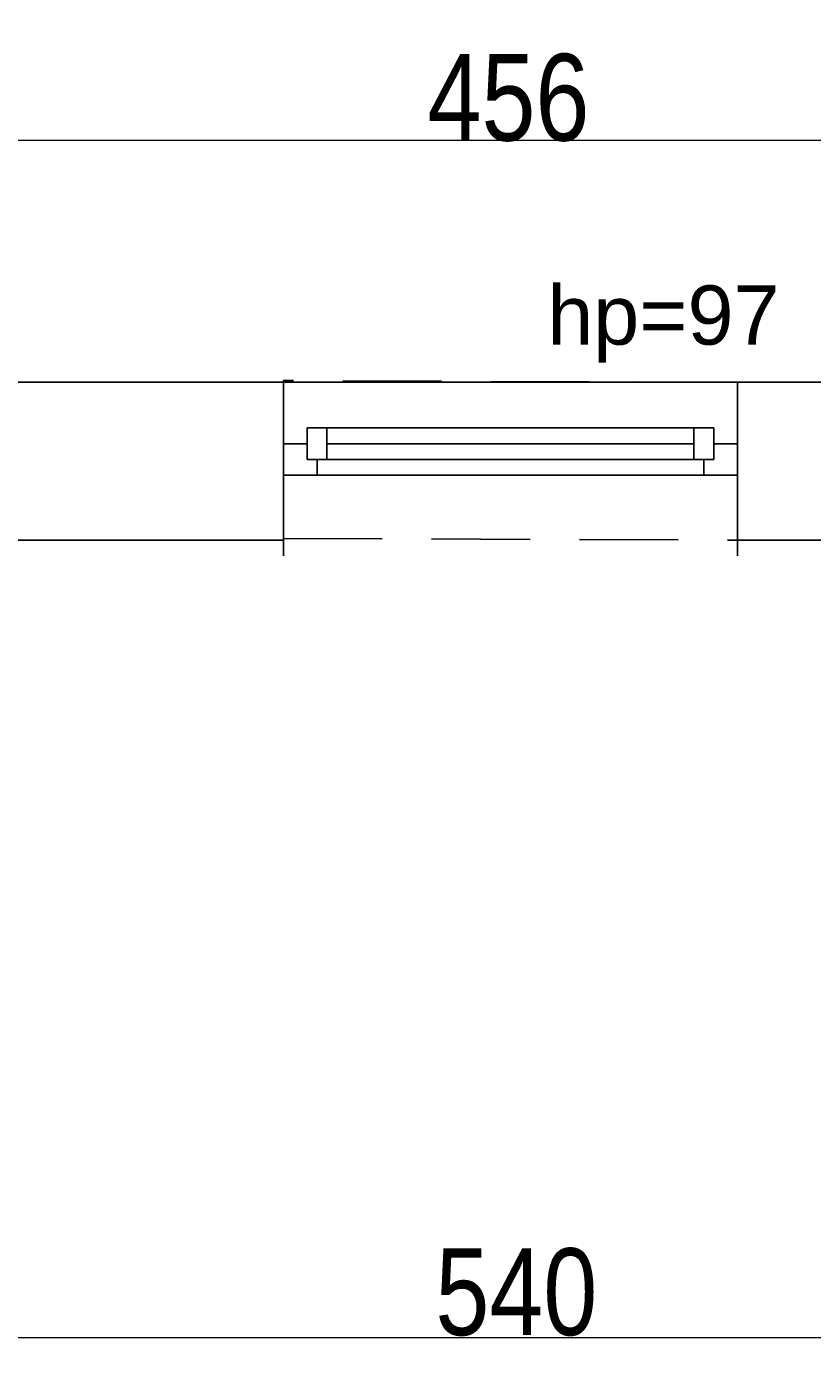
# Model space of a CAD drawing. Header units: millimetres. Extents: x -5941 to 19721, y -9230 to 6433.
# Tile 138 of 204: x 5824 to 6023, y -416 to -76. Entities that reach past the tile are written whole.
import ezdxf

# ---------------------------------------------------------------- set-up
doc = ezdxf.new("R2010")
doc.units = ezdxf.units.MM
doc.linetypes.add('DASHED', pattern=[0.75, 0.5, -0.25])
for name, color, linetype in [('A_okno', 3, 'Continuous'), ('A_opis pom', 1, 'Continuous'), ('A_scianazew', 42, 'Continuous'), ('A_wymiary', 55, 'Continuous')]:
    doc.layers.add(name, color=color, linetype=linetype)
doc.layers.add('A_POWIERZCHNIE', color=13, linetype='Continuous', plot=False)
doc.layers.add('A_WYMIAR_ZEW', color=55, linetype='Continuous', lineweight=15)
doc.styles.add('Opisowy', font='arial.ttf', dxfattribs={"width": 0.8})
doc.styles.get("Standard").update_dxf_attribs({"font": 'arial.ttf'})
doc.dimstyles.new('WYMIARY', dxfattribs={"dimtxt": 1.3, "dimasz": 7, "dimexe": 1.25, "dimexo": 0.3, "dimgap": 0.2, "dimtad": 1, "dimzin": 4, "dimtxsty": 'Opisowy', "dimblk1": 'ARCHTICK', "dimblk2": 'ARCHTICK', "dimsah": 1, "dimcen": 2.5, "dimazin": 0, "dimtfac": 1, "dimtmove": 1, "dimatfit": 3, "dimldrblk": 'ARCHTICK', "dimfxl": 0, "dimlwd": 18, "dimlwe": 9, "dimarcsym": 0})

# ---------------------------------------------------------------- blocks, each defined once
blk = doc.blocks.new('_ArchTick')
at = {"color": 0, "const_width": 0.15}
blk.add_lwpolyline([(-0.5, -0.5), (0.5, 0.5)], dxfattribs=at)
blk = doc.blocks.new('*D19')
at = {"layer": 'A_wymiary', "color": 0, "lineweight": 9}
for p, q in [((5718.31, -105.23), (5718.31, -103.28)), ((6174.31, -105.23), (6174.31, -103.28))]:
    blk.add_line(p, q, dxfattribs=at)
at = {"layer": 'A_wymiary', "color": 0, "lineweight": 18}
blk.add_line((5718.31, -104.53), (6174.31, -104.53), dxfattribs=at)
at = {"layer": 'Defpoints', "color": 0}
for p in [(6174.31, -104.53), (5718.31, -165.92), (6174.31, -165.92)]:
    blk.add_point(p, dxfattribs=at)
at = {"layer": 'A_wymiary', "color": 0, "lineweight": 18, "xscale": 7, "yscale": 7, "zscale": 7, "rotation": 180}
blk.add_blockref('_ArchTick', (5718.31, -104.53), dxfattribs=at)
at = {"layer": 'A_wymiary', "color": 0, "lineweight": 18, "xscale": 7, "yscale": 7, "zscale": 7}
blk.add_blockref('_ArchTick', (6174.31, -104.53), dxfattribs=at)
at = {"layer": 'A_wymiary', "color": 0, "insert": (5946.31, -86.82), "char_height": 1.3, "attachment_point": 5, "style": 'Opisowy'}
blk.add_mtext('{\\H6.153846x;\\P\\H0.0275x;\\C3;\\P\\P\\H100.000003x;456}', dxfattribs=at)
blk = doc.blocks.new('*D37')
at = {"layer": 'A_WYMIAR_ZEW', "color": 0, "lineweight": 9}
for p, q in [((5678.31, -407.28), (5678.31, -409.23)), ((6218.31, -407.28), (6218.31, -409.23))]:
    blk.add_line(p, q, dxfattribs=at)
at = {"layer": 'A_WYMIAR_ZEW', "color": 0, "lineweight": 18}
blk.add_line((5678.31, -407.98), (6218.31, -407.98), dxfattribs=at)
at = {"layer": 'Defpoints', "color": 0}
for p in [(5678.31, -205.92), (6218.31, -205.92), (6218.31, -407.98)]:
    blk.add_point(p, dxfattribs=at)
at = {"layer": 'A_WYMIAR_ZEW', "color": 0, "lineweight": 18, "xscale": 7, "yscale": 7, "zscale": 7, "rotation": 180}
blk.add_blockref('_ArchTick', (5678.31, -407.98), dxfattribs=at)
at = {"layer": 'A_WYMIAR_ZEW', "color": 0, "lineweight": 18, "xscale": 7, "yscale": 7, "zscale": 7}
blk.add_blockref('_ArchTick', (6218.31, -407.98), dxfattribs=at)
at = {"layer": 'A_WYMIAR_ZEW', "color": 0, "insert": (5948.31, -396.55), "char_height": 1.3, "attachment_point": 5, "style": 'Opisowy'}
blk.add_mtext('{\\H16.923077x;\\C3;540}', dxfattribs=at)
blk = doc.blocks.new('*D38')
at = {"layer": 'A_WYMIAR_ZEW', "color": 0, "lineweight": 9}
for p, q in [((5218.31, -450.6), (5218.31, -452.55)), ((6218.31, -450.6), (6218.31, -452.55))]:
    blk.add_line(p, q, dxfattribs=at)
at = {"layer": 'A_WYMIAR_ZEW', "color": 0, "lineweight": 18}
blk.add_line((5218.31, -451.3), (6218.31, -451.3), dxfattribs=at)
at = {"layer": 'Defpoints', "color": 0}
for p in [(5218.31, -205.92), (6218.31, -205.92), (6218.31, -451.3)]:
    blk.add_point(p, dxfattribs=at)
at = {"layer": 'A_WYMIAR_ZEW', "color": 0, "lineweight": 18, "xscale": 7, "yscale": 7, "zscale": 7, "rotation": 180}
blk.add_blockref('_ArchTick', (5218.31, -451.3), dxfattribs=at)
at = {"layer": 'A_WYMIAR_ZEW', "color": 0, "lineweight": 18, "xscale": 7, "yscale": 7, "zscale": 7}
blk.add_blockref('_ArchTick', (6218.31, -451.3), dxfattribs=at)
at = {"layer": 'A_WYMIAR_ZEW', "color": 0, "insert": (5718.31, -439.87), "char_height": 1.3, "attachment_point": 5, "style": 'Opisowy'}
blk.add_mtext('{\\H16.923077x;\\C3;1000}', dxfattribs=at)

msp = doc.modelspace()

# ---------------------------------------------------------------- linework, layer by layer
at = {"linetype": 'DASHED', "ltscale": 50}
msp.add_lwpolyline([(5889.309, -165.494), (5889.312, -205.494), (6004.312, -205.921), (6004.312, -165.921)], close=True, dxfattribs=at)
at = {"layer": 'A_okno'}
for p, q in [((5946.812, -177.494, -0.023), (5895.309, -177.495, 0)), ((5895.309, -185.495, 0), (5895.309, -177.495, 0)), ((5895.309, -177.495, 0), (5900.309, -177.495, 0)), ((5900.309, -177.495, 0), (5900.309, -180.995, 0)), ((5900.309, -177.495, 0), (5900.309, -185.495, 0)), ((5998.312, -177.494, -0.046), (5946.812, -177.494, -0.023)), ((5993.312, -185.494, -0.044), (5993.312, -177.494, -0.044)), ((5998.312, -177.494, -0.044), (5998.312, -185.494, -0.044)), ((5889.309, -181.495, 0), (5895.309, -181.495, 0)), ((5895.309, -181.495, 0), (5895.309, -185.495, 0)), ((5900.309, -181.495, 0), (5946.812, -181.494, -0.022)), ((5900.309, -181.995, 0), (5900.309, -185.495, 0)), ((5946.812, -181.494, -0.022), (5993.312, -181.494, -0.044)), ((6004.312, -181.494, -0.044), (5998.312, -181.494, -0.044)), ((5895.309, -185.495, 0), (5946.812, -185.494, -0.022)), ((5900.309, -185.495, 0), (5895.309, -185.495, 0)), ((5897.809, -185.495, 0), (5897.809, -189.495, 0)), ((5946.812, -185.494, -0.022), (5998.312, -185.494, -0.045)), ((5995.812, -185.494, -0.044), (5995.812, -189.494, -0.044)), ((5897.809, -189.495, 0), (5889.309, -189.495, 0)), ((5946.812, -189.494, -0.022), (5897.809, -189.495, 0)), ((6004.312, -189.494, -0.047), (5946.812, -189.494, -0.022))]:
    msp.add_line(p, q, dxfattribs=at)
at = {"layer": 'A_POWIERZCHNIE'}
for p, q in [((5889.312, -165.921), (5889.312, -205.921)), ((6004.312, -165.921), (6004.312, -205.921)), ((5889.312, -169.921), (5889.312, -209.921)), ((6004.312, -169.921), (6004.312, -209.921))]:
    msp.add_line(p, q, dxfattribs=at)
msp.add_lwpolyline([(5718.312, 789.079), (6174.312, 789.079), (6174.312, -165.921), (5718.312, -165.921)], close=True, dxfattribs=at)
at = {"layer": 'A_scianazew'}
msp.add_line((5718.312, -165.921), (5889.312, -165.921), dxfattribs=at)
for points in [[(6004.312, -205.921), (6218.312, -205.921), (6218.312, -23.921)], [(5663.312, -83.921), (5678.312, -83.921), (5678.312, -205.921), (5889.312, -205.921)], [(6004.312, -165.921), (6174.312, -165.921)]]:
    msp.add_lwpolyline(points, dxfattribs=at)

# ---------------------------------------------------------------- texts
at = {"layer": 'A_opis pom', "insert": (5956.139, -141.392, 0.092), "char_height": 15, "width": 119.07531, "attachment_point": 1}
msp.add_mtext('hp=97', dxfattribs=at)

# ---------------------------------------------------------------- dimensions: what is measured, and where the dimension line sits
at = {"layer": 'A_WYMIAR_ZEW'}
for base, p1, text, picture, middle in [((6218.312, -451.301), (5218.312, -205.921), '{\\H16.923077x;\\C3;1000}', '*D38', (5718.312, -439.868)), ((6218.312, -407.979), (5678.312, -205.921), '{\\H16.923077x;\\C3;540}', '*D37', (5948.312, -396.547))]:
    dim = msp.add_linear_dim(base=base, p1=p1, p2=(6218.312, -205.921), text=text, dimstyle='WYMIARY', override={"dimtxsty": 'Opisowy'}, dxfattribs=at)
    dim.commit()
    dim.dimension.update_dxf_attribs({"geometry": picture, "text_midpoint": middle})
at = {"layer": 'A_wymiary'}
dim = msp.add_linear_dim(base=(6174.312, -104.53), p1=(5718.312, -165.921), p2=(6174.312, -165.921), text='{\\H6.153846x;\\P\\H0.0275x;\\C3;\\P\\P\\H100.000003x;456}', dimstyle='WYMIARY', override={"dimtxsty": 'Opisowy'}, dxfattribs=at)
dim.commit()
dim.dimension.update_dxf_attribs({"geometry": '*D19', "text_midpoint": (5946.312, -86.82)})

doc.saveas('drawing.dxf')
